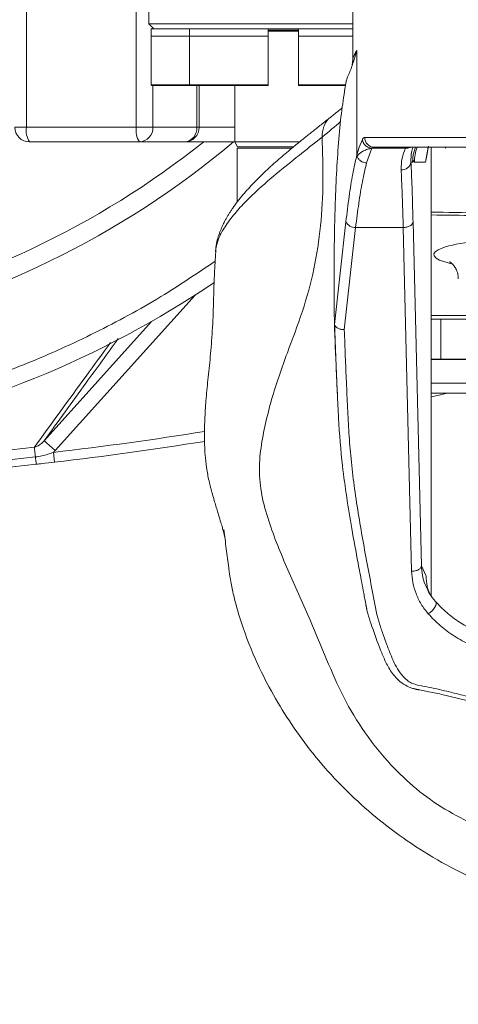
# Model space of a CAD drawing. Header units: millimetres. Extents: x 35469 to 44263, y -24881 to -16268.
# Tile 21 of 231: x 38617 to 38706, y -22351 to -22151. Entities that reach past the tile are written whole.
import ezdxf

# ---------------------------------------------------------------- set-up
doc = ezdxf.new("R2010")
doc.units = ezdxf.units.MM
doc.header["$LTSCALE"] = 0.3175
doc.layers.add('1轮廓实线层', color=7, linetype='Continuous', lineweight=18)
doc.layers.add('7标注层', color=4, linetype='Continuous', lineweight=13)

msp = doc.modelspace()

# ---------------------------------------------------------------- linework, layer by layer
at = {"layer": '1轮廓实线层', "ltscale": 18}
for p, q in [((38643.483, -22139.579), (38643.483, -22151.573)), ((38684.983, -22142.673), (38684.983, -22158.861)), ((38618.601, -22145.747), (38618.601, -22172.573)), ((38640.947, -22172.573), (38640.947, -22146.573)), ((38643.483, -22151.573), (38644.483, -22152.573)), ((38684.983, -22151.573), (38643.483, -22151.573)), ((38643.983, -22152.573), (38643.983, -22154.073)), ((38643.983, -22152.573), (38644.483, -22152.573)), ((38644.335, -22152.425), (38644.335, -22152.573)), ((38644.524, -22152.573), (38651.782, -22152.573)), ((38651.782, -22152.573), (38651.782, -22154.073)), ((38651.785, -22152.573), (38653.997, -22152.573)), ((38653.997, -22152.573), (38674.61, -22152.573)), ((38667.782, -22154.073), (38667.782, -22152.573)), ((38673.923, -22152.573), (38673.923, -22154.073)), ((38674.61, -22152.573), (38678.693, -22152.573)), ((38678.693, -22152.573), (38684.983, -22152.573)), ((38643.983, -22154.073), (38643.983, -22163.973)), ((38651.782, -22154.073), (38643.983, -22154.073)), ((38651.782, -22154.073), (38651.782, -22163.973)), ((38667.782, -22154.073), (38651.782, -22154.073)), ((38651.782, -22154.073), (38667.176, -22154.073)), ((38667.176, -22154.073), (38667.782, -22154.073)), ((38667.782, -22152.873), (38673.923, -22152.873)), ((38667.782, -22153.073), (38673.923, -22153.073)), ((38667.782, -22163.973), (38667.782, -22154.073)), ((38673.923, -22154.073), (38673.923, -22163.973)), ((38684.983, -22154.073), (38673.923, -22154.073)), ((38673.923, -22154.073), (38684.983, -22154.073)), ((38685.832, -22178.192), (38685.832, -22156.97)), ((38643.983, -22163.973), (38651.782, -22163.973)), ((38651.812, -22164.073), (38644.083, -22164.073)), ((38644.335, -22164.073), (38644.335, -22172.573)), ((38651.782, -22163.973), (38667.176, -22163.973)), ((38667.084, -22164.073), (38651.882, -22164.073)), ((38653.288, -22172.573), (38653.288, -22164.073)), ((38653.75, -22172.573), (38653.75, -22164.073)), ((38660.983, -22164.073), (38660.983, -22175.573)), ((38667.682, -22164.073), (38667.084, -22164.073)), ((38667.176, -22163.973), (38667.782, -22163.973)), ((38673.923, -22163.973), (38683.574, -22163.973)), ((38683.553, -22164.073), (38674.023, -22164.073)), ((38618.601, -22172.573), (38616.224, -22172.573)), ((38618.601, -22172.573), (38640.947, -22172.573)), ((38644.335, -22172.573), (38640.947, -22172.573)), ((38644.335, -22172.573), (38653.288, -22172.573)), ((38653.288, -22172.573), (38653.75, -22172.573)), ((38653.75, -22172.573), (38660.983, -22172.573)), ((38641.571, -22175.573), (38619.224, -22175.573)), ((38650.75, -22175.573), (38641.571, -22175.573)), ((38660.983, -22175.573), (38650.75, -22175.573)), ((38660.983, -22175.573), (38661.56, -22176.573)), ((38660.983, -22175.573), (38674.032, -22175.573)), ((38661.56, -22176.573), (38672.795, -22176.573)), ((38686.952, -22175.09), (38686.283, -22176.673)), ((38820.54, -22174.673), (38687.426, -22174.673)), ((38700.416, -22176.471), (38699.782, -22179.673)), ((38700.268, -22176.873), (38700.381, -22176.573)), ((38661.483, -22176.873), (38661.483, -22187.802)), ((38661.483, -22176.873), (38672.508, -22176.873)), ((38686.283, -22176.673), (38685.832, -22178.192)), ((38685.877, -22178.433), (38685.832, -22178.192)), ((38687.808, -22179.864), (38688.895, -22176.882)), ((38695.698, -22176.882), (38688.895, -22176.882)), ((38699.782, -22179.673), (38700.312, -22176.673)), ((38700.114, -22177.978), (38699.782, -22179.673)), ((38700.263, -22177.218), (38700.114, -22177.978)), ((38700.954, -22267.9), (38700.954, -22176.673)), ((38700.958, -22267.907), (38700.958, -22176.673)), ((38696.848, -22179.673), (38697.162, -22179.673)), ((38699.782, -22179.673), (38697.544, -22179.673)), ((38681.286, -22212.739), (38683.603, -22191.847)), ((38697.265, -22191.847), (38698.976, -22261.812)), ((38685.578, -22192.995), (38683.272, -22213.788)), ((38685.578, -22192.995), (38695.266, -22192.995)), ((38695.266, -22192.995), (38696.977, -22262.959)), ((38652.906, -22206.754), (38624.429, -22238.381)), ((38622.204, -22236.378), (38644.063, -22212.101)), ((38700.958, -22210.914), (38723.502, -22210.914)), ((38723.502, -22211.673), (38700.958, -22211.673)), ((38702.914, -22211.673), (38702.914, -22219.773)), ((38700.958, -22219.773), (38702.914, -22219.773)), ((38703.014, -22219.873), (38701.083, -22219.873)), ((38702.914, -22219.773), (38716.876, -22219.773)), ((38716.976, -22219.873), (38703.014, -22219.873)), ((38739.158, -22224.673), (38700.958, -22224.673)), ((38624.429, -22238.381), (38624.066, -22238.755)), ((38624.066, -22238.755), (38624.297, -22240.741)), ((38698.976, -22261.812), (38699.927, -22263.918))]:
    msp.add_line(p, q, dxfattribs=at)
at = {"layer": '1轮廓实线层', "lineweight": 20, "ltscale": 18}
for points in [[(38697.162, -22179.673), (38697.316, -22178.113), (38697.748, -22176.667)], [(38703.93, -22226.781), (38702.57, -22227.1), (38700.958, -22227.475)], [(38701.83, -22269.1), (38701.948, -22269.303), (38701.967, -22269.576), (38701.887, -22269.903), (38701.712, -22270.263), (38701.454, -22270.636), (38701.127, -22270.997), (38700.753, -22271.324), (38700.355, -22271.597)]]:
    msp.add_lwpolyline(points, dxfattribs=at)
for centre, radius, start, end in [((38644.083, -22163.973), 0.1, 180, 270), ((38651.882, -22163.973), 0.1, 180, 270), ((38667.682, -22163.973), 0.1, 270, 0), ((38674.023, -22163.973), 0.1, 180, 270), ((38619.224, -22172.573), 3, 180, 270), ((38622.676, -22173.291), 4.138, 170.01324, 213.47703), ((38645.022, -22173.291), 4.138, 170.01324, 213.47703), ((38641.448, -22172.687), 2.889, 272.43803, 2.24632), ((38650.75, -22172.573), 3, 270, 0), ((38650.498, -22172.786), 2.798, 275.16083, 4.36527), ((38543.983, -22036.573), 177.678, 281.90923, 308.52724), ((38543.983, -22036.573), 181.535, 281.7809, 310.03142), ((38689.391, -22174.708), 1.966, 178.98628, 268.94907), ((38703.947, -22176.773), 0.1, 180, 270), ((38694.982, -22179.409), 1.885, 265.95725, 351.93198), ((38685.472, -22190.904), 2.094, 206.79335, 272.91694), ((38543.983, -22036.573), 202.054, 280.41358, 303.94994), ((38703.014, -22219.773), 0.1, 180, 270), ((38544.131, -21549.373), 694, 276.614014, 279.180108), ((38544.131, -21549.373), 696, 276.614014, 279.154794), ((38544.131, -21549.373), 692.536, 263.694064, 276.305936), ((38544.131, -21549.373), 694.519, 263.694066, 276.305935), ((38544.131, -21549.373), 696, 263.694066, 276.305935)]:
    msp.add_arc(centre, radius, start, end, dxfattribs=at)
at = {"layer": '1轮廓实线层', "ltscale": 18}
msp.add_ellipse((38718.983, -22198.496), major_axis=(17.5, 0), ratio=0.176327, start_param=1.5707963, end_param=3.7932538, dxfattribs=at)
for points, knots in [([(38685.832, -22156.97), (38685.691, -22157.448), (38685.407, -22158.403), (38684.976, -22159.763), (38684.538, -22161.024), (38684.235, -22161.706), (38684.084, -22162.047)], [0, 0, 0, 0, 13900.6294613, 27801.7537232, 41688.9577012, 55579.5141507, 55579.5141507, 55579.5141507, 55579.5141507]), ([(38684.983, -22158.861), (38685.002, -22158.732), (38685.04, -22158.472), (38685.324, -22157.777), (38685.662, -22157.241), (38685.832, -22156.97)], [0, 0, 0, 0, 13791.3287669, 27634.6831181, 41779.75739, 41779.75739, 41779.75739, 41779.75739]), ([(38684.983, -22158.861), (38684.981, -22158.977), (38684.978, -22159.159), (38684.96, -22159.38), (38684.942, -22159.544), (38684.92, -22159.698), (38684.881, -22159.916), (38684.832, -22160.12), (38684.817, -22160.192), (38684.807, -22160.235)], [0, 0, 0, 0, 6705.3644783, 10499.8589618, 15122.5946897, 21140.1391975, 29125.7869837, 53061.7501202, 90234.5644979, 90234.5644979, 90234.5644979, 90234.5644979]), ([(38683.605, -22163.55), (38683.659, -22163.306), (38683.769, -22162.81), (38683.935, -22162.375), (38684.042, -22162.14), (38684.084, -22162.047)], [0, 0, 0, 0, 15365.96454, 31302.2872179, 41746.4397778, 41746.4397778, 41746.4397778, 41746.4397778]), ([(38683.605, -22163.55), (38683.346, -22165.129), (38682.82, -22168.334), (38682.209, -22174.112), (38681.75, -22180.459), (38681.456, -22186.92), (38681.279, -22193.341), (38681.194, -22199.645), (38681.174, -22206.037), (38681.234, -22210.318), (38681.265, -22212.458)], [0, 0, 0, 0, 13340.7563981, 27070.7011302, 40411.3624922, 54056.7951961, 66245.4059843, 78439.4603795, 90984.7887604, 103526.3561127, 103526.3561127, 103526.3561127, 103526.3561127]), ([(38680.648, -22170.424), (38680.364, -22170.649), (38679.763, -22171.125), (38678.818, -22171.87), (38677.863, -22172.624), (38676.965, -22173.334), (38676.136, -22173.993), (38675.394, -22174.586), (38674.742, -22175.11), (38674.165, -22175.577), (38673.619, -22176.022), (38673.076, -22176.467), (38671.869, -22177.467), (38669.929, -22179.109), (38667.753, -22181.066), (38666.068, -22182.685), (38664.901, -22183.859), (38663.743, -22185.09), (38662.616, -22186.373), (38661.557, -22187.681), (38660.761, -22188.762), (38660.203, -22189.584), (38659.847, -22190.136), (38659.517, -22190.678), (38659.202, -22191.225), (38658.872, -22191.838), (38658.481, -22192.631), (38658.042, -22193.645), (38657.602, -22194.9), (38657.228, -22196.33), (38657.117, -22197.328), (38657.059, -22197.849)], [0, 0, 0, 0, 14052.6971602, 29725.1059028, 44097.7212399, 57170.7179444, 68944.1122414, 79417.9141178, 88102.7851207, 95635.4842814, 102707.0869009, 109838.193782, 117028.8126112, 149857.0330226, 183958.067865, 198831.6321652, 213919.4343003, 229082.0319186, 244301.3941789, 259565.5772294, 274083.8623978, 280087.3096794, 285855.7607662, 291389.2303809, 296687.6906466, 302347.9433431, 309104.2274736, 318478.3338032, 329378.8071428, 341805.6440556, 355320.8769225, 355320.8769225, 355320.8769225, 355320.8769225]), ([(38678.746, -22174.607), (38678.811, -22173.882), (38678.941, -22172.432), (38679.841, -22170.978), (38680.567, -22170.533), (38680.674, -22170.468)], [0, 0, 0, 0, 19199.7607331, 38371.6020609, 41674.3554017, 41674.3554017, 41674.3554017, 41674.3554017]), ([(38682.832, -22168.673), (38682.689, -22168.79), (38682.27, -22169.131), (38681.547, -22169.711), (38680.937, -22170.195), (38680.646, -22170.425)], [0, 0, 0, 0, 8892.8681254, 26088.1756414, 41698.6310302, 41698.6310302, 41698.6310302, 41698.6310302]), ([(38678.746, -22174.607), (38678.771, -22174.587), (38680.205, -22173.438), (38681.379, -22172.44), (38682.532, -22171.459)], [0, 0, 0, 0, 555.3070899, 31271.4785542, 31271.4785542, 31271.4785542, 31271.4785542]), ([(38657.129, -22197.403), (38657.257, -22196.784), (38657.525, -22195.488), (38658.655, -22193.283), (38660.371, -22190.83), (38662.673, -22188.235), (38665.89, -22185.086), (38670.017, -22181.539), (38674.739, -22177.781), (38677.41, -22175.665), (38678.746, -22174.607)], [0, 0, 0, 0, 7370.3681245, 15443.8461327, 26002.4840101, 36550.074578, 47090.0832152, 65897.2616894, 84689.7428102, 103473.9724422, 103473.9724422, 103473.9724422, 103473.9724422]), ([(38831.613, -22179.863), (38832.007, -22186.081), (38832.793, -22198.494), (38832.557, -22217.141), (38831.641, -22235.732), (38830.16, -22254.29), (38828.505, -22272.832), (38827.187, -22286.432), (38826.757, -22295.114), (38826.233, -22298.848), (38824.868, -22302.4), (38822.851, -22305.626), (38820.238, -22308.399), (38817.135, -22310.604), (38813.659, -22312.156), (38809.94, -22313.028), (38806.135, -22312.968), (38800.097, -22312.912), (38791.793, -22313.557), (38781.392, -22315.603), (38771.224, -22318.671), (38762.808, -22321.709), (38755.92, -22324.002), (38750.569, -22325.528), (38745.108, -22326.608), (38739.558, -22326.997), (38734.011, -22326.242), (38728.344, -22324.083), (38722.454, -22321.203), (38716.521, -22317.346), (38709.98, -22314.672), (38703.658, -22311.49), (38697.858, -22307.345), (38692.354, -22302.156), (38687.353, -22295.889), (38682.991, -22288.652), (38679.653, -22280.876), (38676.855, -22273.996), (38674.225, -22268.165), (38672.042, -22263.27), (38669.939, -22258.338), (38668.042, -22253.322), (38666.51, -22248.187), (38665.825, -22242.946), (38666.23, -22237.801), (38667.207, -22232.86), (38668.436, -22227.991), (38669.964, -22223.205), (38672.14, -22217.245), (38674.858, -22210.101), (38677.264, -22201.475), (38678.586, -22192.615), (38679.054, -22183.632), (38678.849, -22177.62), (38678.746, -22174.607)], [0, 0, 0, 0, 28470.7067494, 56837.0137084, 85185.1414983, 113548.8938171, 141926.9768955, 170297.1303047, 175968.3825339, 181678.8227809, 187445.6061963, 193219.491469, 198970.0709088, 204751.9089721, 210502.0850782, 216277.7336071, 222046.172986, 227828.7602788, 243904.9322475, 259993.5381925, 276194.5581, 292403.4227739, 300893.0904479, 309375.5558215, 317822.3466384, 326304.8638824, 334697.570967, 343166.8043975, 353909.6805446, 364640.8865633, 375400.9776363, 386135.090184, 396929.4883794, 407857.9938183, 420617.5569221, 433458.4109227, 446353.715277, 459250.085711, 467419.6111532, 475588.0560749, 483753.0986343, 491920.5289328, 500097.4166001, 508200.0515347, 515915.3913471, 523572.960947, 531211.055886, 538858.2908882, 546526.3815319, 560212.2606704, 573790.889056, 587364.5938895, 601075.6024705, 614851.932439, 614851.932439, 614851.932439, 614851.932439]), ([(38687.426, -22174.673), (38687.341, -22174.691), (38687.171, -22174.726), (38687.025, -22174.968), (38686.952, -22175.09)], [0, 0, 0, 0, 15585.6563915, 31263.2594338, 31263.2594338, 31263.2594338, 31263.2594338]), ([(38688.895, -22176.882), (38688.664, -22176.838), (38688.187, -22176.746), (38687.56, -22176.321), (38687.099, -22175.743), (38687, -22175.303), (38686.952, -22175.09)], [0, 0, 0, 0, 13377.314576, 27705.1458433, 42032.9645856, 55409.9816049, 55409.9816049, 55409.9816049, 55409.9816049]), ([(38683.603, -22191.847), (38683.813, -22190.1), (38684.233, -22186.602), (38684.984, -22182.002), (38685.55, -22179.462), (38685.832, -22178.192)], [0, 0, 0, 0, 13833.2379973, 27686.8157425, 41563.9926182, 41563.9926182, 41563.9926182, 41563.9926182]), ([(38685.877, -22178.433), (38686.151, -22178.154), (38686.563, -22177.735), (38687.429, -22177.293), (38687.985, -22177.081), (38688.342, -22176.98), (38688.61, -22176.919), (38688.793, -22176.895), (38688.895, -22176.882)], [0, 0, 0, 0, 38471.9913717, 57719.4521708, 67628.8635649, 72903.787305, 75816.7397458, 79546.1877132, 79546.1877132, 79546.1877132, 79546.1877132]), ([(38687.808, -22179.864), (38687.597, -22179.832), (38687.159, -22179.766), (38686.565, -22179.443), (38686.093, -22178.985), (38685.948, -22178.614), (38685.877, -22178.433)], [0, 0, 0, 0, 13189.7921147, 27332.152776, 41668.9950798, 55380.0338397, 55380.0338397, 55380.0338397, 55380.0338397]), ([(38689.355, -22176.673), (38689.273, -22176.682), (38689.11, -22176.699), (38688.967, -22176.821), (38688.895, -22176.882)], [0, 0, 0, 0, 15583.9717792, 31251.2463349, 31251.2463349, 31251.2463349, 31251.2463349]), ([(38689.355, -22176.673), (38689.894, -22176.673), (38690.999, -22176.673), (38693.298, -22176.673), (38696.195, -22176.673), (38699.805, -22176.673), (38704.181, -22176.673), (38709.34, -22176.673), (38715.28, -22176.673), (38721.967, -22176.673), (38729.316, -22176.673), (38737.211, -22176.673), (38745.498, -22176.673), (38753.983, -22176.673), (38762.468, -22176.673), (38770.755, -22176.673), (38778.65, -22176.673), (38786, -22176.673), (38792.686, -22176.673), (38798.626, -22176.673), (38803.785, -22176.673), (38808.161, -22176.673), (38811.771, -22176.673), (38814.668, -22176.673), (38816.967, -22176.673), (38818.071, -22176.673), (38818.611, -22176.673)], [0, 0, 0, 0, 9549.3682769, 19542.0750075, 29967.7148702, 41176.2653439, 52933.7141665, 65224.8393661, 78114.3285198, 91448.3361687, 105171.1894692, 119259.2190875, 133550.8339328, 147956.973305, 162363.9347385, 176655.5421896, 190742.7569774, 204466.3835655, 217800.4058036, 230689.1069314, 242981.0113152, 254738.4623727, 265946.2311646, 276372.6603183, 286364.9682128, 295913.9446872, 295913.9446872, 295913.9446872, 295913.9446872]), ([(38696.781, -22176.673), (38696.771, -22176.681), (38696.619, -22176.789), (38696.244, -22176.882), (38695.878, -22176.882), (38695.698, -22176.882)], [0, 0, 0, 0, 1460.6552966, 21957.7804829, 41638.8199256, 41638.8199256, 41638.8199256, 41638.8199256]), ([(38696.848, -22179.673), (38696.847, -22178.985), (38696.846, -22177.876), (38697.157, -22177.004), (38697.275, -22176.673)], [0, 0, 0, 0, 19382.6986051, 31237.9539353, 31237.9539353, 31237.9539353, 31237.9539353]), ([(38698.134, -22176.673), (38698.124, -22176.692), (38697.653, -22177.597), (38697.598, -22178.646), (38697.544, -22179.673)], [0, 0, 0, 0, 635.1884347, 31241.729932, 31241.729932, 31241.729932, 31241.729932]), ([(38685.578, -22192.995), (38685.786, -22191.329), (38686.203, -22187.986), (38686.954, -22183.557), (38687.521, -22181.103), (38687.808, -22179.864)], [0, 0, 0, 0, 13703.697532, 27496.7895669, 41553.2490054, 41553.2490054, 41553.2490054, 41553.2490054]), ([(38697.265, -22191.847), (38697.225, -22190.325), (38697.145, -22187.28), (38697.005, -22183.19), (38696.9, -22180.846), (38696.848, -22179.673)], [0, 0, 0, 0, 13853.3455611, 27701.7788963, 41555.7774329, 41555.7774329, 41555.7774329, 41555.7774329]), ([(38697.544, -22179.673), (38697.512, -22179.634), (38697.449, -22179.557), (38697.353, -22179.352), (38697.257, -22179.556), (38697.194, -22179.634), (38697.162, -22179.673)], [0, 0, 0, 0, 13839.9209798, 27679.980238, 41526.15568, 55369.3953212, 55369.3953212, 55369.3953212, 55369.3953212]), ([(38695.266, -22192.995), (38695.228, -22191.582), (38695.149, -22188.705), (38695.01, -22184.756), (38694.903, -22182.458), (38694.849, -22181.289)], [0, 0, 0, 0, 13350.5312365, 27199.3433917, 41546.4933562, 41546.4933562, 41546.4933562, 41546.4933562]), ([(38700.958, -22189.876), (38704.238, -22189.917), (38710.963, -22190), (38720.974, -22190.326), (38728.678, -22190.655), (38732.895, -22190.912), (38733.867, -22190.971)], [0, 0, 0, 0, 16188.0311579, 33199.8462292, 50114.4566281, 55181.3115057, 55181.3115057, 55181.3115057, 55181.3115057]), ([(38734.028, -22191.597), (38732.643, -22191.51), (38728.075, -22191.223), (38720.058, -22190.872), (38710.401, -22190.556), (38703.984, -22190.482), (38700.958, -22190.446)], [0, 0, 0, 0, 7205.6714538, 23766.5417804, 40389.0867305, 55214.1794833, 55214.1794833, 55214.1794833, 55214.1794833]), ([(38695.266, -22192.995), (38695.513, -22192.976), (38695.893, -22192.947), (38696.352, -22192.801), (38696.669, -22192.653), (38696.928, -22192.471), (38697.181, -22192.208), (38697.232, -22191.989), (38697.265, -22191.847)], [0, 0, 0, 0, 19023.5581924, 29236.4646632, 39657.5402241, 50078.615785, 60291.5222561, 79315.0804494, 79315.0804494, 79315.0804494, 79315.0804494]), ([(38657.153, -22197.404), (38657.052, -22198.871), (38656.798, -22202.561), (38656.692, -22208.102), (38656.451, -22213.927), (38656.041, -22219.173), (38655.523, -22223.888), (38655.098, -22228.138), (38654.856, -22232.129), (38654.802, -22235.797), (38654.887, -22239.046), (38655.162, -22241.506), (38655.448, -22243.179), (38655.676, -22244.264), (38655.882, -22245.14), (38656.039, -22245.77), (38656.203, -22246.396), (38656.437, -22247.259), (38656.745, -22248.332), (38657.07, -22249.424), (38657.387, -22250.475), (38657.773, -22251.752), (38658.158, -22253.036), (38658.511, -22254.257), (38658.658, -22254.789), (38658.747, -22255.12), (38658.827, -22255.428), (38658.881, -22255.646), (38658.916, -22255.788), (38658.934, -22255.862), (38658.935, -22255.858), (38658.935, -22255.856)], [0, 0, 0, 0, 15380.054257, 38692.2850945, 60438.5853124, 80607.8946054, 99136.929439, 116034.3050792, 131281.4160492, 146879.8796611, 160015.5538261, 170632.6869825, 176903.4438712, 181906.2755161, 184135.9866254, 186292.086493, 188473.7701389, 190778.0865264, 196058.583738, 202620.5211306, 209664.7879272, 216458.5084724, 229330.3437685, 241331.5401894, 256222.2985936, 271098.2075415, 286430.0787347, 304151.0622824, 322327.7034002, 340794.3639533, 351286.2105453, 351286.2105453, 351286.2105453, 351286.2105453]), ([(38657.093, -22197.864), (38657.081, -22197.77), (38657.061, -22197.619), (38657.11, -22197.462), (38657.129, -22197.403)], [0, 0, 0, 0, 19230.7667463, 31152.1437006, 31152.1437006, 31152.1437006, 31152.1437006]), ([(38581.047, -22231.734), (38585.299, -22230.843), (38593.82, -22229.057), (38606.404, -22225.301), (38619.397, -22220.542), (38632.665, -22214.523), (38645.481, -22207.612), (38653.352, -22202.311), (38657, -22199.854)], [0, 0, 0, 0, 12386.1967605, 24822.4496302, 37416.4811932, 51826.1112443, 66343.2479409, 78880.6300936, 78880.6300936, 78880.6300936, 78880.6300936]), ([(38704.716, -22199.974), (38704.736, -22199.984), (38704.775, -22200.003), (38705.098, -22200.229), (38705.552, -22200.68), (38706.034, -22201.403), (38706.411, -22202.354), (38706.454, -22203.072), (38706.476, -22203.427)], [0, 0, 0, 0, 13065.4732763, 25492.5807839, 37946.757456, 51173.1159705, 65339.337722, 79187.6508212, 79187.6508212, 79187.6508212, 79187.6508212]), ([(38681.286, -22212.74), (38681.282, -22212.719), (38681.274, -22212.672), (38681.267, -22212.57), (38681.266, -22212.495), (38681.265, -22212.458)], [0, 0, 0, 0, 11730.3892276, 27070.9518862, 41380.3757085, 41380.3757085, 41380.3757085, 41380.3757085]), ([(38681.866, -22226.724), (38681.792, -22225.188), (38681.562, -22220.432), (38681.385, -22215.677), (38681.265, -22212.458)], [0, 0, 0, 0, 10015.9163396, 31001.1466461, 31001.1466461, 31001.1466461, 31001.1466461]), ([(38683.272, -22213.788), (38683.031, -22213.768), (38682.55, -22213.727), (38681.918, -22213.484), (38681.45, -22213.144), (38681.339, -22212.871), (38681.286, -22212.739)], [0, 0, 0, 0, 13768.2362798, 27524.1490273, 41726.4922365, 55042.8963013, 55042.8963013, 55042.8963013, 55042.8963013]), ([(38681.301, -22212.79), (38681.39, -22215.183), (38681.563, -22219.88), (38681.759, -22224.472), (38681.855, -22226.725)], [0, 0, 0, 0, 15791.2062634, 31001.4694735, 31001.4694735, 31001.4694735, 31001.4694735]), ([(38824.89, -22215.556), (38824.831, -22219.33), (38824.714, -22226.901), (38824.277, -22238.266), (38823.735, -22248.355), (38823.149, -22257.144), (38822.655, -22263.462), (38822.239, -22268.593), (38821.842, -22272.532), (38821.69, -22275.792), (38821.093, -22278.335), (38820.286, -22280.13), (38819.115, -22281.794), (38817.566, -22283.244), (38815.653, -22284.361), (38813.437, -22285.06), (38811.081, -22285.122), (38806.406, -22285.167), (38799.36, -22285.409), (38786.873, -22286.056), (38771.276, -22287.213), (38757.328, -22288.803), (38748.049, -22289.98), (38743.411, -22290.583), (38738.77, -22291.178), (38734.125, -22291.736), (38729.454, -22292.059), (38724.821, -22291.677), (38720.282, -22291.019), (38716.119, -22290.195), (38712.282, -22289.341), (38708.736, -22288.515), (38705.702, -22287.734), (38703.15, -22287.119), (38701.084, -22286.67), (38698.998, -22286.301), (38697.211, -22285.897), (38695.73, -22284.946), (38694.604, -22283.671), (38693.63, -22281.987), (38692.754, -22280.063), (38691.903, -22277.853), (38691.054, -22275.47), (38689.887, -22272.055), (38689.111, -22267.591), (38688.043, -22262.079), (38687.032, -22256.592), (38686.086, -22251.049), (38685.266, -22245.542), (38684.616, -22240.133), (38684.2, -22234.869), (38683.934, -22229.663), (38683.698, -22224.448), (38683.478, -22219.146), (38683.342, -22215.601), (38683.272, -22213.788)], [0, 0, 0, 0, 29341.0233072, 58850.3669468, 88376.2907075, 107835.6321861, 127263.5746162, 137589.2213571, 147795.101991, 157996.480925, 162900.0262444, 167853.9358336, 172792.958494, 177753.2976734, 182707.5331853, 187628.3270245, 192607.1884704, 197592.0754047, 217456.2030333, 237451.4234672, 277275.0779061, 317125.1852646, 327093.2874646, 337061.7992683, 347029.9835989, 356997.6125997, 366964.5806677, 376770.7888462, 386532.5528994, 396308.6325301, 404028.5110408, 411851.5612031, 419777.8835592, 424275.5909067, 428792.3136013, 433362.3010367, 437933.1235208, 440363.0787504, 445197.5103328, 450002.9434265, 454826.486712, 461144.9092366, 468015.0066754, 474122.7795164, 488686.6317269, 502981.1063491, 517527.7064917, 531809.1573137, 546485.2557938, 560652.01993, 574047.6480487, 587481.2996242, 601146.0867395, 614617.9826749, 628714.980209, 628714.980209, 628714.980209, 628714.980209]), ([(38635.713, -22216.409), (38634.044, -22218.693), (38628.799, -22225.872), (38623.685, -22232.916), (38620.198, -22237.719)], [0, 0, 0, 0, 9863.9353107, 31007.0519615, 31007.0519615, 31007.0519615, 31007.0519615]), ([(38622.204, -22236.378), (38625.025, -22232.48), (38629.999, -22225.608), (38635.075, -22218.631), (38637.272, -22215.611)], [0, 0, 0, 0, 17575.0629955, 30990.2812615, 30990.2812615, 30990.2812615, 30990.2812615]), ([(38687.761, -22270.205), (38687.756, -22270.176), (38687.746, -22270.125), (38687.729, -22270.033), (38687.704, -22269.897), (38687.659, -22269.655), (38687.578, -22269.224), (38687.434, -22268.454), (38687.178, -22267.08), (38686.716, -22264.627), (38685.881, -22260.238), (38684.436, -22252.365), (38682.893, -22242.559), (38682.148, -22233.342), (38681.938, -22228.411), (38681.866, -22226.724)], [0, 0, 0, 0, 320.4497845, 572.1321554, 1021.5144775, 1823.824519, 3256.0306601, 5812.0258865, 10372.0986725, 18513.993164, 33073.4281718, 59127.327492, 105791.6584218, 141281.6135063, 159747.4436355, 159747.4436355, 159747.4436355, 159747.4436355]), ([(38740.219, -22226.673), (38737.302, -22226.673), (38731.111, -22226.673), (38722.046, -22226.673), (38713.209, -22226.673), (38706.156, -22226.673), (38702.315, -22226.673), (38700.958, -22226.673)], [0, 0, 0, 0, 13367.3408813, 28362.3855182, 43021.7272656, 57320.8609868, 65124.8859986, 65124.8859986, 65124.8859986, 65124.8859986]), ([(38620.198, -22237.719), (38620.198, -22237.719), (38620.385, -22237.671), (38620.921, -22237.473), (38621.603, -22237.011), (38622.04, -22236.57), (38622.204, -22236.378), (38622.204, -22236.378)], [0, 0, 0, 0, 1.4817313, 15043.9185151, 44699.8771945, 65142.2071981, 65143.6889295, 65143.6889295, 65143.6889295, 65143.6889295]), ([(38620.198, -22237.719), (38620.213, -22237.855), (38620.243, -22238.127), (38620.317, -22238.797), (38620.378, -22239.354), (38620.412, -22239.662), (38620.415, -22239.691)], [0, 0, 0, 0, 17680.2161181, 35360.4322362, 53040.6483543, 54856.0201231, 54856.0201231, 54856.0201231, 54856.0201231]), ([(38620.415, -22239.691), (38620.862, -22239.623), (38622.109, -22239.433), (38623.301, -22239.02), (38624.066, -22238.755)], [0, 0, 0, 0, 11090.7914953, 30934.0628161, 30934.0628161, 30934.0628161, 30934.0628161]), ([(38624.297, -22240.741), (38623.467, -22240.837), (38622.228, -22240.979), (38620.987, -22241.117), (38620.578, -22241.162)], [0, 0, 0, 0, 20724.6887761, 30927.1044622, 30927.1044622, 30927.1044622, 30927.1044622]), ([(38658.742, -22254.454), (38658.915, -22255.76), (38659.26, -22258.368), (38659.596, -22260.97), (38659.763, -22262.27)], [0, 0, 0, 0, 15417.5110321, 30800.6429528, 30800.6429528, 30800.6429528, 30800.6429528]), ([(38659.763, -22262.27), (38659.789, -22262.477), (38659.837, -22262.845), (38659.931, -22263.503), (38660.082, -22264.471), (38660.393, -22266.194), (38661.07, -22269.263), (38662.635, -22274.68), (38665.241, -22281.226), (38668.766, -22288.127), (38672.499, -22294.199), (38676.834, -22300.094), (38681.782, -22305.755), (38687.344, -22311.113), (38693.516, -22316.104), (38700.33, -22320.686), (38707.774, -22324.766), (38715.5, -22328.106), (38723.076, -22331.058), (38730.426, -22333.793), (38737.782, -22336.568), (38745.396, -22339.07), (38752.855, -22341.156), (38760.301, -22342.263), (38766.647, -22342.511), (38772.206, -22342.239), (38776.92, -22341.617), (38781.482, -22340.578), (38785.771, -22339.117), (38789.696, -22337.307), (38793.952, -22335.078), (38798.704, -22332.645), (38804.478, -22330.232), (38809.692, -22328.821), (38813.466, -22328.169), (38815.323, -22327.906), (38816.152, -22327.805), (38816.518, -22327.76)], [0, 0, 0, 0, 1611.2793844, 2877.7190868, 5139.695717, 9180.7064947, 16408.6676027, 29377.6714097, 52431.1787591, 69777.2586912, 87121.1371334, 104546.257116, 122109.697452, 139575.21923, 156975.3102546, 174450.0982857, 192107.8058636, 209605.8649225, 225193.0597594, 240701.8037343, 256299.4802949, 271985.3298196, 287857.1451352, 301203.5716407, 314570.6892193, 323464.708526, 332465.1231709, 341431.2325384, 350249.0870977, 358972.0066261, 367495.4184298, 380007.2902117, 392100.4192612, 405395.8136842, 411325.2184428, 413965.1054411, 416055.9199507, 416055.9199507, 416055.9199507, 416055.9199507]), ([(38698.976, -22261.812), (38698.943, -22261.954), (38698.892, -22262.172), (38698.638, -22262.436), (38698.38, -22262.618), (38698.063, -22262.766), (38697.604, -22262.912), (38697.224, -22262.941), (38696.977, -22262.959)], [0, 0, 0, 0, 18782.7455238, 28866.3703229, 39155.5290685, 49444.6878133, 59528.3126106, 78311.0581285, 78311.0581285, 78311.0581285, 78311.0581285]), ([(38699.988, -22266.146), (38699.903, -22265.977), (38699.514, -22265.206), (38699.141, -22263.748), (38699.031, -22262.458), (38698.976, -22261.812)], [0, 0, 0, 0, 5027.9853763, 22987.5791545, 40985.7930895, 40985.7930895, 40985.7930895, 40985.7930895]), ([(38696.977, -22262.959), (38697.033, -22263.727), (38697.144, -22265.262), (38697.814, -22267.505), (38698.821, -22269.665), (38699.844, -22270.953), (38700.355, -22271.597)], [0, 0, 0, 0, 13631.5123103, 27266.4029165, 40871.8726881, 54481.8593082, 54481.8593082, 54481.8593082, 54481.8593082]), ([(38699.927, -22263.918), (38699.959, -22264.62), (38700.014, -22265.821), (38700.428, -22266.941), (38700.6, -22267.406)], [0, 0, 0, 0, 17985.7839147, 30738.5241586, 30738.5241586, 30738.5241586, 30738.5241586]), ([(38701.83, -22269.1), (38701.392, -22268.558), (38700.636, -22267.624), (38700.18, -22266.583), (38699.988, -22266.146)], [0, 0, 0, 0, 17822.5526537, 30730.611349, 30730.611349, 30730.611349, 30730.611349]), ([(38690.657, -22279.012), (38690.056, -22277.418), (38689.187, -22275.117), (38688.336, -22272.465), (38687.996, -22271.248), (38687.859, -22270.685), (38687.803, -22270.42), (38687.779, -22270.299), (38687.768, -22270.242), (38687.763, -22270.216), (38687.761, -22270.205)], [0, 0, 0, 0, 56199.7625541, 81138.6617925, 92455.166338, 97621.6852391, 100014.1242729, 101068.4783444, 101530.6863529, 101892.5153036, 101892.5153036, 101892.5153036, 101892.5153036]), ([(38712.977, -22276.302), (38712.853, -22276.26), (38712.633, -22276.184), (38712.244, -22276.044), (38711.675, -22275.83), (38710.675, -22275.423), (38708.939, -22274.621), (38706.602, -22273.279), (38704.03, -22271.389), (38702.564, -22269.864), (38701.83, -22269.1)], [0, 0, 0, 0, 2820.5209007, 5034.2685692, 8983.306165, 16027.0240423, 28606.7148375, 51115.0085742, 76429.0739163, 101820.5829201, 101820.5829201, 101820.5829201, 101820.5829201]), ([(38700.355, -22271.597), (38701.154, -22272.427), (38702.75, -22274.084), (38705.648, -22276.199), (38708.833, -22278.02), (38711.185, -22278.907), (38712.359, -22279.35)], [0, 0, 0, 0, 13590.9543196, 27122.0106221, 40771.159963, 54380.2435118, 54380.2435118, 54380.2435118, 54380.2435118]), ([(38823.568, -22274.85), (38823.568, -22274.851), (38823.568, -22274.853), (38823.568, -22274.856), (38823.567, -22274.861), (38823.567, -22274.869), (38823.565, -22274.884), (38823.562, -22274.91), (38823.558, -22274.958), (38823.549, -22275.043), (38823.531, -22275.195), (38823.496, -22275.468), (38823.408, -22276.023), (38823.167, -22277.142), (38822.621, -22278.758), (38821.632, -22280.606), (38820.295, -22282.311), (38818.608, -22283.797), (38816.598, -22284.966), (38814.324, -22285.748), (38811.607, -22286.018), (38808.605, -22285.967), (38805.322, -22286.071), (38802.045, -22286.169), (38798.768, -22286.303), (38791.125, -22286.662), (38779.132, -22287.439), (38766.231, -22288.636), (38756.77, -22289.745), (38750.699, -22290.49), (38744.624, -22291.282), (38738.512, -22292.054), (38732.31, -22292.837), (38725.353, -22292.716), (38717.96, -22291.492), (38710.477, -22289.865), (38704.718, -22288.358), (38701.046, -22287.549), (38699.433, -22287.241), (38698.718, -22287.108), (38698.401, -22287.049), (38698.261, -22287.024), (38698.194, -22287.011), (38698.164, -22287.006), (38698.151, -22287.003)], [0, 0, 0, 0, 13.0289611, 23.2118935, 41.3972705, 73.8761505, 131.8900082, 235.5363936, 420.7773227, 752.0610832, 1345.1765921, 2408.1002591, 4310.7125031, 8586.3537908, 17230.4844682, 26031.7971445, 34861.6641739, 43828.1533696, 52872.1129833, 61914.8005318, 71066.249811, 83435.4046943, 95739.1190066, 108049.9463903, 120365.5540606, 132682.7882148, 194263.2551983, 255814.3776107, 278836.892428, 301878.3138499, 324946.146399, 348083.5108484, 371542.597244, 395473.3087296, 425984.5678616, 456200.3684474, 482610.0082457, 493985.9270895, 499026.9207497, 501261.4787216, 502248.0397302, 502682.7919146, 502874.2129858, 503024.7593412, 503024.7593412, 503024.7593412, 503024.7593412]), ([(38698.151, -22287.003), (38698.133, -22287), (38698.101, -22286.994), (38698.044, -22286.983), (38697.96, -22286.967), (38697.811, -22286.935), (38697.551, -22286.873), (38697.094, -22286.744), (38696.178, -22286.412), (38694.969, -22285.729), (38693.781, -22284.643), (38692.617, -22283.136), (38691.582, -22281.245), (38690.961, -22279.745), (38690.657, -22279.012)], [0, 0, 0, 0, 650.532773, 1165.350728, 2089.8206222, 3743.8512264, 6629.66821, 11712.5757212, 20864.1400479, 41907.8827415, 62151.8317466, 80991.7334502, 115760.6777902, 148980.5308907, 148980.5308907, 148980.5308907, 148980.5308907])]:
    msp.add_open_spline(points, degree=3, knots=knots, dxfattribs=at)
for points in [[(38694.849, -22181.289), (38694.868, -22180.471), (38694.906, -22178.835), (38695.434, -22177.533), (38695.698, -22176.882)], [(38622.204, -22236.378), (38622.252, -22236.421), (38622.348, -22236.507), (38622.868, -22236.976), (38623.587, -22237.623), (38624.148, -22238.129), (38624.429, -22238.381)], [(38620.415, -22239.691), (38620.438, -22239.895), (38620.483, -22240.303), (38620.536, -22240.777), (38620.571, -22241.101), (38620.576, -22241.142), (38620.578, -22241.162)]]:
    msp.add_open_spline(points, degree=3, dxfattribs=at)
at = {"layer": '7标注层', "ltscale": 18}
msp.add_arc((38543.983, -22036.573), 567.193, 193, 167, dxfattribs=at)

doc.saveas('drawing.dxf')
